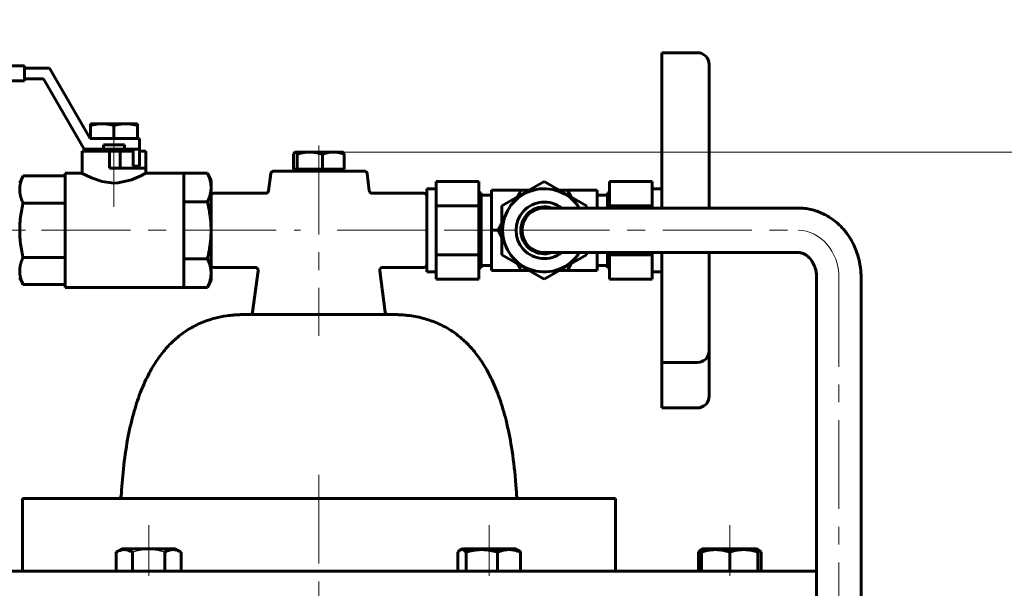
# Model space of a CAD drawing. Header units: millimetres. Extents: x 0 to 656, y 0 to 420.
# Tile 7 of 9: x 450 to 533, y 276 to 324. Entities that reach past the tile are written whole.
import ezdxf

# ---------------------------------------------------------------- set-up
doc = ezdxf.new("R2010")
doc.units = ezdxf.units.MM
for name, pattern in [('K5LT-1', [0]), ('K5LT_AXLED', [12, 7.5, -1.5, 1.5, -1.5]), ('K5LT_BASIC', [0]), ('K5LT_THIN', [0])]:
    doc.linetypes.add(name, pattern=pattern)
doc.layers.add('Системный слой', color=7, linetype='Continuous')
doc.layers.add('Системный слой (1)', color=251, linetype='Continuous', true_color=0x6c6c6c)
doc.styles.add('KDIMTEXTSTYLE', font='GOST_AU.SHX', dxfattribs={"width": 0.96, "oblique": 15, "height": 5})
doc.styles.add('KTEXTSTYLE', font='GOST_AU.SHX', dxfattribs={"width": 0.56, "height": 5})
doc.dimstyles.new('KDIMSTYLE (0.25)', dxfattribs={"dimtxt": 5, "dimasz": 1, "dimexe": 2, "dimexo": 0, "dimgap": 1, "dimtad": 1, "dimlfac": 4, "dimtxsty": 'KDIMTEXTSTYLE', "dimsah": 1, "dimcen": 0, "dimdle": 1, "dimadec": 0, "dimazin": 0, "dimtfac": 0.667, "dimtmove": 0, "dimatfit": 3, "dimfxl": 1, "dimtvp": 1, "dimtolj": 1, "dimtzin": 0, "dimarcsym": 0})

# ---------------------------------------------------------------- blocks, each defined once
blk = doc.blocks.new('U20')
at = {"layer": 'Системный слой (1)', "color": 143, "linetype": 'K5LT_BASIC', "lineweight": 60, "true_color": 0x33acca}
for p, q in [((450.167, 283.402), (475.167, 283.402)), ((475.167, 283.402), (500.167, 283.402))]:
    blk.add_line(p, q, dxfattribs=at)
blk = doc.blocks.new('U22')
at = {"layer": 'Системный слой (1)', "color": 143, "linetype": 'K5LT_BASIC', "lineweight": 60, "true_color": 0x33acca}
for p, q in [((479.225, 310.792), (479.414, 309.352)), ((480.301, 302.602), (480.759, 299.118))]:
    blk.add_line(p, q, dxfattribs=at)
blk = doc.blocks.new('U23')
at = {"layer": 'Системный слой (1)', "color": 143, "linetype": 'K5LT_BASIC', "lineweight": 60, "true_color": 0x33acca}
for p, q in [((480.793, 299.022), (480.759, 299.118)), ((480.861, 298.947), (480.793, 299.022)), ((480.955, 298.906), (480.861, 298.947))]:
    blk.add_line(p, q, dxfattribs=at)
blk = doc.blocks.new('U24')
at = {"layer": 'Системный слой (1)', "color": 143, "linetype": 'K5LT_BASIC', "lineweight": 60, "true_color": 0x33acca}
for p, q in [((458.251, 283.402), (458.371, 283.434)), ((458.371, 283.434), (458.462, 283.519)), ((458.462, 283.519), (458.5, 283.638))]:
    blk.add_line(p, q, dxfattribs=at)
blk = doc.blocks.new('U25')
at = {"layer": 'Системный слой (1)', "color": 143, "linetype": 'K5LT_BASIC', "lineweight": 60, "true_color": 0x33acca}
for p, q in [((469.381, 298.906), (469.474, 298.947)), ((469.474, 298.947), (469.543, 299.022)), ((469.543, 299.022), (469.577, 299.118))]:
    blk.add_line(p, q, dxfattribs=at)
blk = doc.blocks.new('U26')
at = {"layer": 'Системный слой (1)', "color": 143, "linetype": 'K5LT_BASIC', "lineweight": 60, "true_color": 0x33acca}
for p, q in [((431.417, 277.277), (475.167, 277.277)), ((475.167, 277.277), (517.135, 277.277))]:
    blk.add_line(p, q, dxfattribs=at)
blk = doc.blocks.new('U30')
at = {"layer": 'Системный слой (1)', "color": 143, "linetype": 'K5LT_BASIC', "lineweight": 60, "true_color": 0x33acca}
for p, q in [((471.11, 310.792), (470.921, 309.352)), ((470.034, 302.602), (469.577, 299.118))]:
    blk.add_line(p, q, dxfattribs=at)
blk = doc.blocks.new('U31')
at = {"layer": 'Системный слой (1)', "color": 143, "linetype": 'K5LT_BASIC', "lineweight": 60, "true_color": 0x33acca}
for p, q in [((486.995, 278.992), (486.932, 278.937)), ((487.059, 279.035), (486.995, 278.992)), ((487.234, 279.084), (487.059, 279.035)), ((487.408, 279.023), (487.234, 279.084)), ((487.579, 278.872), (487.408, 279.023)), ((486.932, 278.937), (486.869, 278.872))]:
    blk.add_line(p, q, dxfattribs=at)
blk = doc.blocks.new('U32')
at = {"layer": 'Системный слой (1)', "color": 143, "linetype": 'K5LT_BASIC', "lineweight": 60, "true_color": 0x33acca}
for p, q in [((491.893, 308.821), (492.219, 309.385)), ((490.27, 306.01), (490.595, 306.573))]:
    blk.add_line(p, q, dxfattribs=at)
blk = doc.blocks.new('U33')
at = {"layer": 'Системный слой (1)', "color": 143, "linetype": 'K5LT_BASIC', "lineweight": 60, "true_color": 0x33acca}
for p, q in [((490.595, 305.446), (490.27, 306.01)), ((492.219, 302.635), (491.893, 303.198))]:
    blk.add_line(p, q, dxfattribs=at)
blk = doc.blocks.new('U34')
at = {"layer": 'Системный слой (1)', "color": 143, "linetype": 'K5LT_BASIC', "lineweight": 60, "true_color": 0x33acca}
for p, q in [((484.261, 306.01), (484.261, 309.518)), ((484.261, 302.501), (484.261, 306.01))]:
    blk.add_line(p, q, dxfattribs=at)
blk = doc.blocks.new('U35')
at = {"layer": 'Системный слой (1)', "color": 143, "linetype": 'K5LT_BASIC', "lineweight": 60, "true_color": 0x33acca}
for start, end in [(70.88827, 180), (180, 289.11173)]:
    blk.add_arc((494.167, 306.01), 1.984, start, end, dxfattribs=at)
blk = doc.blocks.new('U36')
at = {"layer": 'Системный слой (1)', "color": 143, "linetype": 'K5LT_BASIC', "lineweight": 60, "true_color": 0x33acca}
for p, q in [((503.273, 307.885), (503.273, 308.072)), ((503.273, 303.948), (503.273, 304.135))]:
    blk.add_line(p, q, dxfattribs=at)
blk = doc.blocks.new('U37')
at = {"layer": 'Системный слой (1)', "color": 143, "linetype": 'K5LT_BASIC', "lineweight": 60, "true_color": 0x33acca}
for p, q in [((492.219, 309.385), (492.869, 309.385)), ((495.465, 309.385), (496.116, 309.385))]:
    blk.add_line(p, q, dxfattribs=at)
blk = doc.blocks.new('U38')
at = {"layer": 'Системный слой (1)', "color": 143, "linetype": 'K5LT_BASIC', "lineweight": 60, "true_color": 0x33acca}
for p, q in [((499.498, 307.885), (499.498, 309.18)), ((499.498, 302.839), (499.498, 304.135))]:
    blk.add_line(p, q, dxfattribs=at)
blk = doc.blocks.new('U39')
at = {"layer": 'Системный слой (1)', "color": 143, "linetype": 'K5LT_BASIC', "lineweight": 60, "true_color": 0x33acca}
for p, q in [((492.869, 302.635), (492.219, 302.635)), ((496.116, 302.635), (495.465, 302.635))]:
    blk.add_line(p, q, dxfattribs=at)
blk = doc.blocks.new('U40')
at = {"layer": 'Системный слой (1)', "color": 143, "linetype": 'K5LT_BASIC', "lineweight": 60, "true_color": 0x33acca}
for p, q in [((499.673, 308.072), (499.673, 307.885)), ((499.673, 304.135), (499.673, 303.948))]:
    blk.add_line(p, q, dxfattribs=at)
blk = doc.blocks.new('U41')
at = {"layer": 'Системный слой (1)', "color": 143, "linetype": 'K5LT_BASIC', "lineweight": 60, "true_color": 0x33acca}
for p, q in [((497.739, 308.072), (497.739, 307.885)), ((497.739, 304.135), (497.739, 303.948))]:
    blk.add_line(p, q, dxfattribs=at)
blk = doc.blocks.new('U42')
at = {"layer": 'Системный слой (1)', "color": 143, "linetype": 'K5LT_BASIC', "lineweight": 60, "true_color": 0x33acca}
for p, q in [((455.193, 310.822), (453.78, 310.822)), ((463.769, 310.822), (460.571, 310.822))]:
    blk.add_line(p, q, dxfattribs=at)
blk = doc.blocks.new('U43')
at = {"layer": 'Системный слой (1)', "color": 143, "linetype": 'K5LT_BASIC', "lineweight": 60, "true_color": 0x33acca}
for p, q in [((455.193, 310.822), (455.207, 310.814)), ((455.207, 310.814), (455.456, 310.679)), ((455.456, 310.679), (455.979, 310.43)), ((459.354, 310.263), (460.165, 310.607)), ((460.165, 310.607), (460.528, 310.798)), ((460.528, 310.798), (460.571, 310.822)), ((455.979, 310.43), (456.899, 310.119)), ((456.899, 310.119), (457.882, 310)), ((457.882, 310), (458.248, 310.017)), ((458.248, 310.017), (459.354, 310.263))]:
    blk.add_line(p, q, dxfattribs=at)
blk = doc.blocks.new('U44')
at = {"layer": 'Системный слой (1)', "color": 143, "linetype": 'K5LT_BASIC', "lineweight": 60, "true_color": 0x33acca}
for p, q in [((453.78, 310.822), (453.78, 306.01)), ((453.78, 306.01), (453.78, 301.198))]:
    blk.add_line(p, q, dxfattribs=at)
blk = doc.blocks.new('U46')
at = {"layer": 'Системный слой (1)', "color": 143, "linetype": 'K5LT_BASIC', "lineweight": 60, "true_color": 0x33acca}
for p, q in [((473.077, 312.512), (473.037, 312.431)), ((473.115, 312.568), (473.077, 312.512)), ((473.151, 312.6), (473.115, 312.568)), ((473.162, 312.606), (473.151, 312.6)), ((473.173, 312.609), (473.162, 312.606)), ((473.184, 312.61), (473.173, 312.609))]:
    blk.add_line(p, q, dxfattribs=at)
blk = doc.blocks.new('U49')
at = {"layer": 'Системный слой (1)', "color": 143, "linetype": 'K5LT_BASIC', "lineweight": 60, "true_color": 0x33acca}
for p, q in [((512.216, 279.062), (512.188, 279.072)), ((512.244, 279.05), (512.216, 279.062)), ((512.272, 279.035), (512.244, 279.05)), ((512.336, 278.992), (512.272, 279.035)), ((512.399, 278.937), (512.336, 278.992)), ((512.462, 278.872), (512.399, 278.937))]:
    blk.add_line(p, q, dxfattribs=at)
blk = doc.blocks.new('U50')
at = {"layer": 'Системный слой (1)', "color": 143, "linetype": 'K5LT_BASIC', "lineweight": 60, "true_color": 0x33acca}
for p, q in [((507.438, 278.971), (507.346, 278.94)), ((507.255, 278.907), (507.164, 278.872)), ((507.346, 278.94), (507.255, 278.907))]:
    blk.add_line(p, q, dxfattribs=at)
blk = doc.blocks.new('D1')
at = {"layer": 'Системный слой (1)'}
for points in [[(516.534, 244.943), (520.023, 248.585), (515.711, 245.97), (516.513, 245.77)], [(430.312, 176.635), (434.624, 179.249), (433.822, 179.45), (433.8, 180.276)]]:
    blk.add_hatch(color=7, dxfattribs=at).paths.add_polyline_path(points)
at = {"layer": 'Системный слой (1)', "color": 7, "linetype": 'K5LT_THIN', "lineweight": 18, "true_color": 0xffffff}
for p, q in [((520.023, 248.585), (536.891, 262.114)), ((536.891, 262.114), (555.543, 262.114)), ((430.312, 176.635), (520.023, 248.585)), ((515.711, 245.97), (520.023, 248.585)), ((520.023, 248.585), (516.534, 244.943)), ((516.513, 245.77), (515.711, 245.97)), ((516.534, 244.943), (516.513, 245.77)), ((430.312, 176.635), (433.8, 180.276)), ((433.8, 180.276), (433.822, 179.45)), ((433.822, 179.45), (434.624, 179.249)), ((434.624, 179.249), (430.312, 176.635))]:
    blk.add_line(p, q, dxfattribs=at)
blk.add_wipeout([(538.891, 263.114), (538.891, 270.495), (552.957, 270.495), (552.957, 263.114)]).dxf.layer = 'Системный слой (1)'
at = {"layer": 'Системный слой (1)', "color": 7, "char_height": 5, "attachment_point": 1, "style": 'KTEXTSTYLE'}
for s, insert in [('\\H5.0;\\W1.000;\\Q15;\\Q15;\\W0.960;∅', (538.891, 269.701)), ('\\H5.0;\\W1.000;\\Q15;\\Q15;\\W0.960;460', (542.198, 269.701))]:
    blk.add_mtext(s, dxfattribs=dict(at, insert=insert))
blk = doc.blocks.new('KDIMARROW_01')
at = {"layer": 'Системный слой'}
blk.add_hatch(color=0, dxfattribs=at).paths.add_polyline_path([(-5, -0.658), (0, 0), (-5, 0.658), (-4.5, 0)])
at = {"layer": 'Системный слой', "color": 0, "linetype": 'K5LT_THIN', "lineweight": 18}
for p, q in [((-4.5, 0), (-5, 0.658)), ((-5, 0.658), (0, 0)), ((0, 0), (-5, -0.658)), ((-5, -0.658), (-4.5, 0))]:
    blk.add_line(p, q, dxfattribs=at)
at = {"layer": 'Системный слой (1)', "color": 0, "linetype": 'K5LT_THIN', "lineweight": 18}
blk.add_line((163.728, 212.61), (163.478, 212.61), dxfattribs=at)
blk = doc.blocks.new('D2')
at = {"layer": 'Системный слой (1)'}
for points in [[(516.267, 233.83), (520.367, 236.767), (515.647, 234.991), (516.398, 234.646)], [(429.968, 188.452), (434.688, 190.229), (433.937, 190.573), (434.067, 191.39)]]:
    blk.add_hatch(color=7, dxfattribs=at).paths.add_polyline_path(points)
at = {"layer": 'Системный слой (1)', "color": 7, "linetype": 'K5LT_THIN', "lineweight": 18, "true_color": 0xffffff}
for p, q in [((520.367, 236.767), (536.891, 245.599)), ((536.891, 245.599), (554.353, 245.599)), ((429.968, 188.452), (520.367, 236.767)), ((515.647, 234.991), (520.367, 236.767)), ((520.367, 236.767), (516.267, 233.83)), ((516.398, 234.646), (515.647, 234.991)), ((516.267, 233.83), (516.398, 234.646)), ((429.968, 188.452), (434.067, 191.39)), ((434.067, 191.39), (433.937, 190.573)), ((434.688, 190.229), (429.968, 188.452)), ((433.937, 190.573), (434.688, 190.229))]:
    blk.add_line(p, q, dxfattribs=at)
blk.add_wipeout([(538.891, 246.599), (538.891, 253.981), (551.814, 253.981), (551.814, 246.599)]).dxf.layer = 'Системный слой (1)'
at = {"layer": 'Системный слой (1)', "color": 7, "char_height": 5, "attachment_point": 1, "style": 'KTEXTSTYLE'}
for s, insert in [('\\H5.0;\\W1.000;\\Q15;\\Q15;\\W0.960;∅', (538.891, 253.187)), ('\\H5.0;\\W1.000;\\Q15;\\Q15;\\W0.960;410', (542.198, 253.187))]:
    blk.add_mtext(s, dxfattribs=dict(at, insert=insert))
blk = doc.blocks.new('D5')
at = {"layer": 'Системный слой (1)'}
for points in [[(568.952, 307.61), (568.294, 312.61), (567.636, 307.61), (568.294, 308.11)], [(568.294, 153.86), (568.952, 158.86), (568.294, 158.36), (567.636, 158.86)]]:
    blk.add_hatch(color=7, dxfattribs=at).paths.add_polyline_path(points)
at = {"layer": 'Системный слой (1)', "color": 7, "linetype": 'K5LT_THIN', "lineweight": 18, "true_color": 0xffffff}
for p, q in [((475.387, 312.61), (570.294, 312.61)), ((567.636, 307.61), (568.294, 312.61)), ((568.294, 312.61), (568.952, 307.61)), ((568.294, 153.86), (568.294, 312.61)), ((568.294, 308.11), (567.636, 307.61)), ((568.952, 307.61), (568.294, 308.11)), ((568.294, 153.86), (567.636, 158.86)), ((567.636, 158.86), (568.294, 158.36)), ((568.294, 158.36), (568.952, 158.86)), ((568.952, 158.86), (568.294, 153.86)), ((497.667, 153.86), (570.294, 153.86))]:
    blk.add_line(p, q, dxfattribs=at)
blk.add_wipeout([(567.294, 227.827), (559.912, 227.827), (559.912, 238.21), (567.294, 238.21)]).dxf.layer = 'Системный слой (1)'
at = {"layer": 'Системный слой (1)', "color": 7, "insert": (560.706, 227.827), "char_height": 5, "attachment_point": 1, "rotation": 90, "style": 'KTEXTSTYLE'}
blk.add_mtext('\\H5.0;\\W1.000;\\Q15;\\Q15;\\W0.960;635', dxfattribs=at)

msp = doc.modelspace()

# ---------------------------------------------------------------- linework, layer by layer
at = {"layer": 'Системный слой (1)', "color": 143, "linetype": 'K5LT_BASIC', "lineweight": 60, "true_color": 0x33acca}
for p, q in [((504.0731, 320.9876), (504.0731, 317.4697)), ((504.0731, 320.9876), (507.0731, 320.9876)), ((432.7361, 319.8845), (450.3383, 319.8845)), ((450.3383, 318.6272), (450.3383, 319.8845)), ((450.3383, 319.6764), (452.4616, 319.6764)), ((452.4616, 319.6764), (455.8844, 313.7479)), ((508.0731, 317.0326), (508.0731, 319.9876)), ((432.7361, 318.6272), (450.3383, 318.6272)), ((451.9465, 318.7842), (450.3383, 318.7842)), ((455.3693, 312.8557), (451.9465, 318.7842)), ((504.0731, 317.4697), (504.0731, 316.0689)), ((508.0731, 315.0714), (508.0731, 317.0326)), ((504.0731, 316.0689), (504.0731, 307.8848)), ((455.8977, 314.8538), (455.8977, 314.997)), ((455.8977, 314.997), (456.8899, 314.997)), ((455.8977, 314.8538), (455.8977, 313.7479)), ((456.8899, 314.997), (458.8743, 314.997)), ((457.8821, 314.8538), (457.8821, 313.7479)), ((458.8743, 314.997), (459.8665, 314.997)), ((459.8665, 314.997), (459.8665, 314.8538)), ((459.8665, 314.8538), (459.8665, 313.7479)), ((508.0731, 307.8848), (508.0731, 315.0714)), ((455.8844, 313.7479), (456.0911, 313.7479)), ((456.0911, 313.7479), (457.8821, 313.7479)), ((456.9986, 313.2126), (456.9986, 312.8557)), ((458.7657, 313.2126), (456.9986, 313.2126)), ((457.8821, 313.7479), (459.6732, 313.7479)), ((458.7657, 312.8557), (458.7657, 313.2126)), ((459.6732, 313.7479), (460.0335, 313.7479)), ((460.0335, 313.7479), (460.0335, 312.8557)), ((457.4979, 312.6773), (455.1929, 312.6773)), ((455.1929, 310.8216), (455.1929, 312.6773)), ((456.9986, 312.8557), (455.3693, 312.8557)), ((456.7296, 312.6773), (456.7296, 312.8557)), ((458.7657, 312.8557), (456.9986, 312.8557)), ((459.0346, 312.6773), (457.4979, 312.6773)), ((457.4979, 311.2498), (457.4979, 312.6773)), ((458.3977, 312.6773), (458.3977, 311.2498)), ((460.0335, 312.8557), (458.7657, 312.8557)), ((459.0346, 312.6773), (459.0346, 312.8557)), ((459.0346, 312.6773), (459.4956, 312.6773)), ((459.4956, 312.8557), (459.4956, 311.4283)), ((460.0335, 312.8557), (460.0335, 311.4283)), ((460.0335, 312.6773), (460.5713, 312.6773)), ((460.5713, 312.6773), (460.5713, 311.2498)), ((473.0369, 311.1598), (473.0369, 312.4312)), ((473.1674, 312.6098), (473.151, 312.6004)), ((473.1674, 312.6098), (473.1836, 312.6098)), ((473.1836, 312.6098), (474.3954, 312.6098)), ((473.3302, 311.1598), (473.3302, 312.4312)), ((474.3954, 312.6098), (476.3792, 312.6098)), ((475.4606, 311.1598), (475.4606, 312.4312)), ((476.3792, 312.6098), (477.1674, 312.6098)), ((477.1674, 312.6098), (477.1837, 312.6004)), ((477.2978, 311.1598), (477.2978, 312.4312)), ((459.4956, 311.4283), (460.0335, 311.4283)), ((449.9383, 309.9785), (450.2246, 310.5925)), ((453.78, 310.5925), (450.2246, 310.5925)), ((457.8821, 311.2498), (457.4979, 311.2498)), ((460.5713, 311.2498), (457.8821, 311.2498)), ((460.5713, 310.8216), (460.5713, 311.2498)), ((463.7686, 310.8216), (463.7686, 308.4157)), ((465.773, 310.8216), (463.7686, 310.8216)), ((466.0736, 310.177), (465.773, 310.8216)), ((478.9772, 311.0098), (471.3576, 311.0098)), ((473.1836, 311.1598), (473.0369, 311.1598)), ((473.1674, 311.1598), (473.1674, 311.0098)), ((473.3302, 311.1598), (473.1836, 311.1598)), ((474.3954, 311.1598), (473.3302, 311.1598)), ((475.4606, 311.1598), (474.3954, 311.1598)), ((476.3792, 311.1598), (475.4606, 311.1598)), ((477.2978, 311.1598), (476.3792, 311.1598)), ((477.1674, 311.1598), (477.1674, 311.0098)), ((466.0736, 310.177), (466.0736, 309.6187)), ((485.0611, 310.1342), (485.0611, 308.072)), ((485.0611, 310.1342), (488.6617, 310.1342)), ((488.6617, 308.072), (488.6617, 310.1342)), ((490.5952, 308.072), (494.1671, 310.1342)), ((494.1671, 310.1342), (497.739, 308.072)), ((499.6726, 310.1342), (499.6726, 308.072)), ((503.2731, 310.1342), (499.6726, 310.1342)), ((503.2731, 308.072), (503.2731, 310.1342)), ((466.0736, 309.6187), (466.0736, 306.0098)), ((466.3236, 309.1348), (470.673, 309.1348)), ((470.673, 309.1349), (470.673, 309.1349)), ((479.4142, 309.3522), (479.4142, 309.3522)), ((479.6621, 309.1348), (484.0111, 309.1348)), ((479.6621, 309.1348), (479.6621, 309.1348)), ((485.0611, 309.5182), (484.2611, 309.5182)), ((488.6617, 309.1804), (488.8361, 309.1804)), ((488.8361, 309.1804), (488.8361, 302.8392)), ((488.8361, 308.9689), (489.7111, 308.9689)), ((489.7111, 309.3848), (490.2075, 309.3848)), ((489.7111, 309.3848), (489.7111, 306.0098)), ((490.2075, 309.3848), (492.2186, 309.3848)), ((498.1267, 309.3848), (496.1157, 309.3848)), ((496.1157, 309.3848), (496.4409, 308.8215)), ((498.6231, 309.3848), (498.1267, 309.3848)), ((498.6231, 307.8848), (498.6231, 309.3848)), ((499.4981, 308.9689), (498.6231, 308.9689)), ((499.6726, 309.1804), (499.4981, 309.1804)), ((503.2731, 309.5182), (504.0731, 309.5182)), ((453.78, 308.3012), (450.2246, 308.3012)), ((465.773, 308.4157), (463.7686, 308.4157)), ((463.7686, 308.4157), (463.7686, 306.0098)), ((485.0611, 308.072), (485.0611, 303.9476)), ((485.0611, 308.072), (488.6617, 308.072)), ((488.6617, 303.9476), (488.6617, 308.072)), ((490.5952, 303.9476), (490.5952, 308.072)), ((503.2731, 308.072), (499.6726, 308.072)), ((494.1671, 307.8848), (497.212, 307.8848)), ((497.212, 307.8848), (515.5761, 307.8848)), ((463.7686, 306.0098), (463.7686, 303.6039)), ((466.0736, 306.0098), (466.0736, 302.4009)), ((489.7111, 306.0098), (490.2075, 306.0098)), ((489.7111, 306.0098), (489.7111, 302.6348)), ((490.2075, 306.0098), (490.27, 306.0098)), ((485.0611, 303.9476), (485.0611, 301.8853)), ((485.0611, 303.9476), (488.6617, 303.9476)), ((488.6617, 301.8853), (488.6617, 303.9476)), ((494.1671, 301.8853), (490.5952, 303.9476)), ((494.1671, 304.1348), (497.212, 304.1348)), ((497.739, 303.9476), (494.1671, 301.8853)), ((497.212, 304.1348), (515.5761, 304.1348)), ((498.6231, 302.6348), (498.6231, 304.1348)), ((499.6726, 303.9476), (499.6726, 301.8853)), ((503.2731, 303.9476), (499.6726, 303.9476)), ((503.2731, 301.8853), (503.2731, 303.9476)), ((504.0731, 304.1348), (504.0731, 303.839)), ((508.0731, 303.4018), (508.0731, 304.1348)), ((453.78, 303.7184), (450.2246, 303.7184)), ((465.773, 303.6039), (463.7686, 303.6039)), ((463.7686, 303.6039), (463.7686, 301.1979)), ((488.8361, 303.0507), (489.7111, 303.0507)), ((496.4409, 303.1981), (496.1157, 302.6348)), ((499.4981, 303.0507), (498.6231, 303.0507)), ((504.0731, 303.839), (504.0731, 294.8569)), ((508.0731, 295.8569), (508.0731, 303.4018)), ((466.0736, 302.4009), (466.0736, 301.8426)), ((466.3236, 302.8848), (469.7859, 302.8848)), ((469.7859, 302.8849), (469.7859, 302.8849)), ((470.0338, 302.6023), (470.0338, 302.6023)), ((480.3013, 302.6024), (480.3013, 302.6025)), ((480.5491, 302.8848), (484.0111, 302.8848)), ((485.0611, 302.5014), (484.2611, 302.5014)), ((488.6617, 302.8392), (488.8361, 302.8392)), ((489.7111, 302.6348), (490.2075, 302.6348)), ((490.2075, 302.6348), (492.2186, 302.6348)), ((498.1267, 302.6348), (496.1157, 302.6348)), ((498.6231, 302.6348), (498.1267, 302.6348)), ((499.6726, 302.8392), (499.4981, 302.8392)), ((503.2731, 302.5014), (504.0731, 302.5014)), ((449.9383, 302.041), (450.2246, 301.4271)), ((453.78, 301.4271), (450.2246, 301.4271)), ((466.0736, 301.8426), (465.773, 301.1979)), ((485.0611, 301.8853), (488.6617, 301.8853)), ((503.2731, 301.8853), (499.6726, 301.8853)), ((517.1351, 302.0098), (517.1351, 251.9158)), ((520.8851, 302.0098), (520.8851, 247.483)), ((463.7686, 301.1979), (453.78, 301.1979)), ((465.773, 301.1979), (463.7686, 301.1979)), ((468.9553, 298.906), (481.3794, 298.906)), ((481.3749, 298.906), (481.3714, 298.906)), ((481.3772, 298.906), (481.3749, 298.906)), ((481.3794, 298.906), (481.3772, 298.906)), ((481.3794, 298.906), (481.3817, 298.906)), ((481.3817, 298.906), (481.3839, 298.906)), ((508.0731, 294.3402), (508.0731, 295.8569)), ((504.0731, 294.8569), (507.0731, 294.8569)), ((504.0731, 294.8569), (504.0731, 293.7799)), ((508.0731, 292.032), (508.0731, 294.3402)), ((504.0731, 293.7799), (504.0731, 291.032)), ((504.0731, 291.032), (507.0731, 291.032)), ((450.1674, 277.2773), (450.1674, 283.4023)), ((500.1674, 277.2773), (500.1674, 283.4023)), ((458.0743, 278.8716), (458.5605, 279.1523)), ((463.073, 279.1523), (458.5605, 279.1523)), ((463.5591, 278.8716), (463.073, 279.1523)), ((487.0592, 279.0354), (487.2617, 279.1523)), ((491.7742, 279.1523), (487.2617, 279.1523)), ((491.9768, 279.0354), (491.7742, 279.1523)), ((507.3541, 279.0354), (507.5566, 279.1523)), ((507.4378, 279.0837), (507.5566, 279.1523)), ((507.4378, 278.8716), (507.4378, 279.0837)), ((512.0691, 279.1523), (507.5566, 279.1523)), ((512.1878, 279.0837), (512.0691, 279.1523)), ((512.2716, 279.0354), (512.0691, 279.1523)), ((512.1878, 279.0837), (512.1878, 278.8716)), ((458.0743, 277.2773), (458.0743, 278.8716)), ((459.4455, 277.2773), (459.4455, 278.8716)), ((462.1879, 277.2773), (462.1879, 278.8716)), ((463.5591, 277.2773), (463.5591, 278.8716)), ((486.869, 277.2773), (486.869, 278.8716)), ((487.5788, 277.2773), (487.5788, 278.8716)), ((490.2278, 277.2773), (490.2278, 278.8716)), ((492.167, 277.2773), (492.167, 278.8716)), ((507.1639, 277.2773), (507.1639, 278.8716)), ((507.4378, 277.2773), (507.4378, 278.8716)), ((509.8128, 277.2773), (509.8128, 278.8716)), ((512.1878, 277.2773), (512.1878, 278.8716)), ((512.4618, 277.2773), (512.4618, 278.8716))]:
    msp.add_line(p, q, dxfattribs=at)
for centre, radius, start, end in [((507.0731, 319.9876), 1, 0, 90), ((471.3576, 310.7598), 0.25, 90, 172.51605), ((478.9772, 310.7598), 0.25, 7.48395, 90), ((466.3236, 308.8848), 0.25, 90, 180), ((484.0111, 308.8848), 0.25, 0, 90), ((494.1671, 306.0098), 3.5084, 32.305634, 327.694366), ((494.1671, 306.0098), 2.3813, 51.943343, 308.056657), ((494.1671, 306.0098), 1.875, 90, 270), ((466.3236, 303.1348), 0.25, 180, 270), ((484.0111, 303.1348), 0.25, 270, 0), ((507.0731, 295.8569), 1, 270, 0), ((507.0731, 292.032), 1, 270, 0)]:
    msp.add_arc(centre, radius, start, end, dxfattribs=at)
for points, weights in [([(456.8899, 314.997), (456.4295, 314.997), (455.8977, 314.8538)], [1, 1.04091833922, 1.00571839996]), ([(457.8821, 314.8538), (457.3504, 314.997), (456.8899, 314.997)], [1.00571839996, 1.04091833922, 1]), ([(458.8743, 314.997), (458.4138, 314.997), (457.8821, 314.8538)], [1, 1.04091833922, 1.00571839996]), ([(459.8665, 314.8538), (459.3348, 314.997), (458.8743, 314.997)], [1.00571839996, 1.04091833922, 1]), ([(473.3302, 312.4312), (473.2516, 312.6098), (473.1836, 312.6098)], [1, 1.0379548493, 1]), ([(474.3954, 312.6098), (473.901, 312.6098), (473.3302, 312.4312)], [1, 1.0379548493, 1]), ([(475.4606, 312.4312), (474.8898, 312.6098), (474.3954, 312.6098)], [1, 1.0379548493, 1]), ([(476.3792, 312.6098), (475.9529, 312.6098), (475.4606, 312.4312)], [1, 1.0379548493, 1]), ([(477.2978, 312.4312), (476.8055, 312.6098), (476.3792, 312.6098)], [1, 1.0379548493, 1]), ([(477.1837, 312.6004), (477.2369, 312.5697), (477.2978, 312.4312)], [1.01349428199, 1.02917820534, 1]), ([(450.2246, 310.5925), (449.9383, 309.9785), (449.9383, 309.4468)], [1.05779032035, 1.06752549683, 1]), ([(466.0736, 309.6187), (466.0736, 310.177), (465.773, 310.8216)], [1, 1.0659682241, 1.05470642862]), ([(449.9383, 309.4468), (449.9383, 308.9151), (450.2246, 308.3012)], [1, 1.06752549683, 1.05779032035]), ([(465.773, 308.4157), (466.0736, 309.0604), (466.0736, 309.6187)], [1.05470642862, 1.0659682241, 1]), ([(450.2246, 308.3012), (449.9383, 307.0732), (449.9383, 306.0098)], [1.05779032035, 1.06752549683, 1]), ([(466.0736, 306.0098), (466.0736, 307.1264), (465.773, 308.4157)], [1, 1.0659682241, 1.05470642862]), ([(449.9383, 306.0098), (449.9383, 304.9464), (450.2246, 303.7184)], [1, 1.06752549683, 1.05779032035]), ([(465.773, 303.6039), (466.0736, 304.8932), (466.0736, 306.0098)], [1.05470642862, 1.0659682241, 1]), ([(450.2246, 303.7184), (449.9383, 303.1045), (449.9383, 302.5728)], [1.05779032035, 1.06752549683, 1]), ([(466.0736, 302.4009), (466.0736, 302.9592), (465.773, 303.6039)], [1, 1.0659682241, 1.05470642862]), ([(449.9383, 302.5728), (449.9383, 302.041), (450.2246, 301.4271)], [1, 1.06752549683, 1.05779032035]), ([(465.773, 301.1979), (466.0736, 301.8426), (466.0736, 302.4009)], [1.05470642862, 1.0659682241, 1])]:
    msp.add_rational_spline(points, weights, degree=2, dxfattribs=at)
for points, knots in [([(470.9209, 309.3523), (470.9208, 309.3522), (470.9208, 309.3521), (470.9208, 309.3519), (470.9208, 309.3517), (470.9207, 309.3513), (470.9207, 309.351), (470.9206, 309.3502), (470.9205, 309.3497), (470.9203, 309.3481), (470.9201, 309.3471), (470.9196, 309.344), (470.9193, 309.342), (470.9182, 309.3361), (470.9174, 309.3322), (470.9147, 309.3208), (470.9126, 309.3134), (470.9068, 309.2957), (470.9027, 309.2856), (470.8932, 309.2661), (470.8879, 309.2567), (470.8761, 309.2387), (470.8696, 309.2301), (470.8555, 309.2137), (470.8479, 309.2059), (470.8323, 309.192), (470.8245, 309.1858), (470.8078, 309.1741), (470.7989, 309.1687), (470.7799, 309.1587), (470.7698, 309.1542), (470.749, 309.1465), (470.7383, 309.1434), (470.7167, 309.1385), (470.7057, 309.1368), (470.6875, 309.1352), (470.6803, 309.1349), (470.673, 309.1349)], [0, 0, 0, 0, 0.0161289, 0.0161289, 0.0403223, 0.0403223, 0.0846769, 0.0846769, 0.1693537, 0.1693537, 0.3346752, 0.3346752, 0.6572537, 0.6572537, 1.2862819, 1.2862819, 2.5120808, 2.5120808, 4.2320026, 4.2320026, 5.9413477, 5.9413477, 7.6405709, 7.6405709, 9.3645202, 9.3645202, 10.9388905, 10.9388905, 12.5900488, 12.5900488, 14.3366671, 14.3366671, 16.0999469, 16.0999469, 17.8482549, 17.8482549, 18.9989923, 18.9989923, 18.9989923, 18.9989923]), ([(479.4142, 309.3522), (479.4142, 309.3521), (479.4142, 309.352), (479.4143, 309.3517), (479.4143, 309.3516), (479.4144, 309.3512), (479.4144, 309.3509), (479.4145, 309.3501), (479.4146, 309.3496), (479.4148, 309.348), (479.415, 309.347), (479.4154, 309.344), (479.4158, 309.342), (479.4168, 309.3361), (479.4176, 309.3322), (479.4203, 309.3209), (479.4224, 309.3135), (479.4282, 309.2959), (479.4323, 309.2858), (479.4417, 309.2663), (479.447, 309.2569), (479.4588, 309.2389), (479.4653, 309.2303), (479.4794, 309.2138), (479.487, 309.206), (479.5026, 309.192), (479.5104, 309.1858), (479.5272, 309.174), (479.5361, 309.1686), (479.5551, 309.1586), (479.5652, 309.1541), (479.586, 309.1464), (479.5968, 309.1433), (479.6184, 309.1384), (479.6294, 309.1367), (479.6476, 309.1351), (479.6548, 309.1348), (479.6621, 309.1348)], [0, 0, 0, 0, 0.0160277, 0.0160277, 0.0400691, 0.0400691, 0.0841452, 0.0841452, 0.1682904, 0.1682904, 0.3325738, 0.3325738, 0.6531269, 0.6531269, 1.2782054, 1.2782054, 2.4963074, 2.4963074, 4.2164295, 4.2164295, 5.9262226, 5.9262226, 7.6253365, 7.6253365, 9.3488559, 9.3488559, 10.9392847, 10.9392847, 12.5897583, 12.5897583, 14.3366883, 14.3366883, 16.1015897, 16.1015897, 17.8523225, 17.8523225, 18.9989987, 18.9989987, 18.9989987, 18.9989987]), ([(515.5761, 307.8848), (515.7558, 307.8848), (515.9354, 307.8747), (516.2931, 307.8346), (516.4712, 307.8045), (516.8238, 307.7245), (516.9984, 307.6746), (517.3429, 307.5552), (517.5128, 307.4855), (517.8461, 307.3271), (518.0093, 307.2382), (518.3279, 307.0416), (518.4832, 306.9338), (518.784, 306.7), (518.9295, 306.5738), (519.1122, 306.3974), (519.1556, 306.3542), (519.2834, 306.2224), (519.3659, 306.1315), (519.5213, 305.9486), (519.5945, 305.8569), (519.7862, 305.6009), (519.8994, 305.4319), (520.1101, 305.0793), (520.2074, 304.8955), (520.3846, 304.5146), (520.4642, 304.3174), (520.6047, 303.911), (520.6651, 303.7017), (520.7654, 303.2733), (520.8049, 303.0538), (520.8677, 302.56), (520.8851, 302.2849), (520.8851, 302.0098)], [0, 0, 0, 0, 1.3899296, 1.3899296, 2.782921, 2.782921, 4.1810799, 4.1810799, 5.5905109, 5.5905109, 7.0117586, 7.0117586, 8.4503575, 8.4503575, 9.9085492, 9.9085492, 10.3704242, 10.3704242, 11.2942761, 11.2942761, 12.1734499, 12.1734499, 13.6868503, 13.6868503, 15.2237163, 15.2237163, 16.7861921, 16.7861921, 18.3770731, 18.3770731, 19.9994911, 19.9994911, 22, 22, 22, 22]), ([(515.5761, 304.1348), (515.5765, 304.1348), (515.5769, 304.1348), (515.578, 304.1348), (515.5787, 304.1348), (515.5806, 304.1348), (515.5819, 304.1348), (515.5857, 304.1348), (515.5881, 304.1347), (515.5954, 304.1346), (515.6002, 304.1345), (515.6146, 304.1341), (515.6242, 304.1338), (515.6525, 304.1322), (515.6713, 304.1307), (515.7268, 304.1248), (515.7638, 304.119), (515.8418, 304.1025), (515.8829, 304.0915), (515.9662, 304.064), (516.0084, 304.0475), (516.0939, 304.0085), (516.1372, 303.9859), (516.2245, 303.9338), (516.2686, 303.9042), (516.3573, 303.8374), (516.4018, 303.8001), (516.4903, 303.7173), (516.5343, 303.6717), (516.6207, 303.5717), (516.6631, 303.5173), (516.7452, 303.3996), (516.7848, 303.3361), (516.8597, 303.2007), (516.895, 303.1285), (516.9599, 302.9761), (516.9895, 302.8957), (517.0415, 302.7278), (517.0638, 302.6402), (517.1001, 302.4591), (517.1139, 302.3655), (517.131, 302.1844), (517.1351, 302.0971), (517.1351, 302.0098)], [0, 0, 0, 0, 0.0109373, 0.0109373, 0.0300777, 0.0300777, 0.065624, 0.065624, 0.1339824, 0.1339824, 0.2679649, 0.2679649, 0.5331954, 0.5331954, 1.0527166, 1.0527166, 2.0698794, 2.0698794, 3.1856451, 3.1856451, 4.3103443, 4.3103443, 5.4477778, 5.4477778, 6.6003113, 6.6003113, 7.7736045, 7.7736045, 8.9685548, 8.9685548, 10.1889347, 10.1889347, 11.4374583, 11.4374583, 12.7151114, 12.7151114, 14.0239872, 14.0239872, 15.3650863, 15.3650863, 16.739468, 16.739468, 18, 18, 18, 18]), ([(470.0338, 302.6023), (470.0338, 302.6024), (470.0338, 302.6026), (470.0339, 302.6029), (470.0339, 302.603), (470.034, 302.6035), (470.034, 302.6039), (470.0341, 302.6048), (470.0342, 302.6055), (470.0344, 302.6073), (470.0345, 302.6085), (470.0349, 302.6122), (470.0351, 302.6145), (470.0356, 302.6216), (470.0358, 302.6263), (470.036, 302.6401), (470.0356, 302.6493), (470.0337, 302.6693), (470.032, 302.6801), (470.0271, 302.7014), (470.024, 302.7119), (470.0164, 302.7322), (470.012, 302.742), (470.0019, 302.7611), (469.9961, 302.7705), (469.9834, 302.7884), (469.9765, 302.7969), (469.9617, 302.8129), (469.9538, 302.8203), (469.9375, 302.8338), (469.929, 302.84), (469.9108, 302.8515), (469.901, 302.8569), (469.8806, 302.8663), (469.87, 302.8704), (469.8485, 302.877), (469.8376, 302.8796), (469.8157, 302.8833), (469.8048, 302.8844), (469.7912, 302.8848), (469.7886, 302.8849), (469.7859, 302.8849)], [0, 0, 0, 0, 0.0161331, 0.0161331, 0.0403328, 0.0403328, 0.084699, 0.084699, 0.1693979, 0.1693979, 0.3347626, 0.3347626, 0.6574253, 0.6574253, 1.2866178, 1.2866178, 2.5127368, 2.5127368, 3.9803226, 3.9803226, 5.4430177, 5.4430177, 6.879791, 6.879791, 8.3471646, 8.3471646, 9.8186756, 9.8186756, 11.2661014, 11.2661014, 12.6617731, 12.6617731, 14.1577962, 14.1577962, 15.6725711, 15.6725711, 17.1774288, 17.1774288, 18.6476486, 18.6476486, 18.9989917, 18.9989917, 18.9989917, 18.9989917]), ([(480.3013, 302.6024), (480.3013, 302.6026), (480.3012, 302.6027), (480.3012, 302.603), (480.3012, 302.6032), (480.3011, 302.6037), (480.3011, 302.604), (480.301, 302.6049), (480.3009, 302.6056), (480.3007, 302.6074), (480.3005, 302.6086), (480.3002, 302.6122), (480.3, 302.6146), (480.2995, 302.6216), (480.2993, 302.6263), (480.2991, 302.64), (480.2995, 302.649), (480.3014, 302.669), (480.3031, 302.6798), (480.308, 302.7011), (480.3112, 302.7116), (480.3187, 302.7319), (480.3231, 302.7417), (480.3333, 302.7608), (480.339, 302.7702), (480.3517, 302.7882), (480.3587, 302.7967), (480.3735, 302.8128), (480.3814, 302.8202), (480.3978, 302.8338), (480.4063, 302.8399), (480.4246, 302.8515), (480.4344, 302.8569), (480.4549, 302.8664), (480.4655, 302.8704), (480.487, 302.8771), (480.498, 302.8798), (480.5223, 302.8838), (480.5357, 302.885), (480.5492, 302.885)], [0, 0, 0, 0, 0.016017, 0.016017, 0.0400426, 0.0400426, 0.0840895, 0.0840895, 0.168179, 0.168179, 0.3323536, 0.3323536, 0.6526945, 0.6526945, 1.2773593, 1.2773593, 2.4946552, 2.4946552, 3.9617642, 3.9617642, 5.4259071, 5.4259071, 6.8652506, 6.8652506, 8.3367369, 8.3367369, 9.8134787, 9.8134787, 11.2665531, 11.2665531, 12.6679446, 12.6679446, 14.1695882, 14.1695882, 15.6892927, 15.6892927, 17.1977937, 17.1977937, 18.9989994, 18.9989994, 18.9989994, 18.9989994]), ([(468.9553, 298.906), (468.9537, 298.906), (468.9522, 298.906), (468.949, 298.906), (468.9475, 298.906), (468.9443, 298.906), (468.9426, 298.906), (468.9377, 298.906), (468.9345, 298.9059), (468.9247, 298.9059), (468.9182, 298.9059), (468.8986, 298.9058), (468.8855, 298.9058), (468.8463, 298.9055), (468.8202, 298.9052), (468.7644, 298.9045), (468.7347, 298.904), (468.6571, 298.9023), (468.6092, 298.901), (468.4781, 298.8966), (468.3948, 298.8929), (468.193, 298.8816), (468.0745, 298.8731), (467.7671, 298.8457), (467.5785, 298.8237), (467.0616, 298.7482), (466.7366, 298.6837), (466.0126, 298.4968), (465.6156, 298.3634), (464.8731, 298.0482), (464.5213, 297.8674), (463.8527, 297.4569), (463.5404, 297.2317), (462.9363, 296.728), (462.6463, 296.4479), (462.0923, 295.8378), (461.8279, 295.5025), (461.3164, 294.7667), (461.0748, 294.3653), (460.607, 293.4845), (460.3864, 293.0003), (459.9632, 291.9384), (459.769, 291.3598), (459.399, 290.0773), (459.2351, 289.3791), (458.9368, 287.8516), (458.8126, 287.0217), (458.6236, 285.3954), (458.5575, 284.6157), (458.5058, 283.742), (458.5028, 283.6907), (458.4999, 283.6383)], [0, 0, 0, 0, 0.0045455, 0.0045455, 0.0090909, 0.0090909, 0.0138262, 0.0138262, 0.0232968, 0.0232968, 0.0422381, 0.0422381, 0.0801205, 0.0801205, 0.1558855, 0.1558855, 0.2421012, 0.2421012, 0.3810517, 0.3810517, 0.6228416, 0.6228416, 0.9674708, 0.9674708, 1.5180012, 1.5180012, 2.4808021, 2.4808021, 3.6824934, 3.6824934, 4.8258095, 4.8258095, 5.9471071, 5.9471071, 7.1038849, 7.1038849, 8.3403185, 8.3403185, 9.6963949, 9.6963949, 11.2335135, 11.2335135, 13.0089368, 13.0089368, 15.0944914, 15.0944914, 17.5219989, 17.5219989, 19.8497353, 19.8497353, 20, 20, 20, 20]), ([(481.3839, 298.906), (481.3899, 298.906), (481.3959, 298.906), (481.411, 298.9059), (481.42, 298.9059), (481.4455, 298.9058), (481.462, 298.9057), (481.5101, 298.9053), (481.5416, 298.9049), (481.6137, 298.9037), (481.6542, 298.9029), (481.7518, 298.9003), (481.8089, 298.8983), (481.9614, 298.8919), (482.0567, 298.8868), (482.3134, 298.8694), (482.4746, 298.8548), (482.8622, 298.8105), (483.0886, 298.7769), (483.6824, 298.6663), (484.0475, 298.5754), (484.7914, 298.3358), (485.1639, 298.1854), (485.8736, 297.8337), (486.2131, 297.6328), (486.8536, 297.1869), (487.1566, 296.941), (487.7419, 296.3948), (488.0185, 296.0967), (488.5543, 295.4412), (488.8109, 295.0795), (489.3053, 294.2898), (489.5382, 293.8588), (489.9893, 292.9108), (490.2004, 292.3903), (490.6034, 291.2488), (490.7883, 290.6194), (491.1336, 289.2374), (491.2846, 288.479), (491.5558, 286.8008), (491.664, 285.8775), (491.779, 284.5269), (491.8098, 284.0855), (491.8349, 283.6383)], [0, 0, 0, 0, 0.0174256, 0.0174256, 0.0435639, 0.0435639, 0.0914842, 0.0914842, 0.1829684, 0.1829684, 0.3006229, 0.3006229, 0.46634, 0.46634, 0.7433274, 0.7433274, 1.2127987, 1.2127987, 1.8747541, 1.8747541, 2.9642712, 2.9642712, 4.1318319, 4.1318319, 5.2612805, 5.2612805, 6.3952365, 6.3952365, 7.5734235, 7.5734235, 8.8515481, 8.8515481, 10.2723655, 10.2723655, 11.8945171, 11.8945171, 13.7876373, 13.7876373, 16.0285518, 16.0285518, 18.7124057, 18.7124057, 19.9956055, 19.9956055, 19.9956055, 19.9956055]), ([(492.0845, 283.4023), (492.0123, 283.4023), (491.8873, 283.4605), (491.8379, 283.5843), (491.8349, 283.6383)], [0, 0, 0, 0, 0.5714286, 1, 1, 1, 1]), ([(459.4455, 278.8716), (459.3851, 278.9065), (459.2859, 278.9581), (459.1526, 279.0123), (459.049, 279.0451), (458.9555, 279.0665), (458.8597, 279.0804), (458.7635, 279.0854), (458.6711, 279.0811), (458.5778, 279.069), (458.4808, 279.0481), (458.3408, 279.0043), (458.2054, 278.9443), (458.1065, 278.8902), (458.0743, 278.8716)], [0, 0, 0, 0, 2.0319395, 3.3116335, 4.3966445, 5.4235888, 6.3505892, 7.4998304, 8.5331874, 9.3357753, 10.5241844, 11.6848467, 13.9150035, 15, 15, 15, 15]), ([(463.5591, 278.8716), (463.4988, 278.9065), (463.3996, 278.9581), (463.2662, 279.0123), (463.1626, 279.0451), (463.0692, 279.0665), (462.9734, 279.0804), (462.8771, 279.0854), (462.7848, 279.0811), (462.6914, 279.069), (462.5945, 279.0481), (462.4544, 279.0043), (462.319, 278.9443), (462.2201, 278.8902), (462.1879, 278.8716)], [0, 0, 0, 0, 2.0319395, 3.3116335, 4.3966445, 5.4235888, 6.3505892, 7.4998304, 8.5331874, 9.3357753, 10.5241844, 11.6848467, 13.9150035, 15, 15, 15, 15]), ([(490.2278, 278.8716), (490.1374, 278.8986), (490.0039, 278.9355), (489.7799, 278.9885), (489.5805, 279.0274), (489.3961, 279.0533), (489.2471, 279.0691), (489.0961, 279.0804), (488.9102, 279.0854), (488.7557, 279.0817), (488.5987, 279.0726), (488.434, 279.0571), (488.2044, 279.0237), (487.9184, 278.9664), (487.7042, 278.9091), (487.5788, 278.8716)], [0, 0, 0, 0, 1.6798163, 2.4642543, 4.1006214, 5.2997801, 5.7851614, 6.7739619, 7.9998191, 9.1020666, 9.5304507, 10.8065916, 12.0551669, 13.6676441, 16, 16, 16, 16]), ([(492.167, 278.8716), (492.0816, 278.9065), (491.9567, 278.9524), (491.7921, 279.0012), (491.6655, 279.0327), (491.535, 279.0578), (491.4056, 279.0744), (491.2861, 279.0829), (491.1734, 279.0846), (491.063, 279.0803), (490.9398, 279.069), (490.8003, 279.0478), (490.6023, 279.0036), (490.4109, 278.9434), (490.2733, 278.8902), (490.2278, 278.8716)], [0, 0, 0, 0, 2.1674021, 3.1432642, 4.1006214, 5.2997801, 6.3542075, 7.2675193, 8.2148581, 9.1020666, 9.9581603, 11.2257967, 12.5211169, 14.8426704, 16, 16, 16, 16]), ([(491.9768, 279.0354), (491.9973, 279.0235), (492.0316, 279.0002), (492.0952, 278.9473), (492.138, 278.9039), (492.167, 278.8716)], [0, 0, 0, 0, 1.9125033, 3.2203026, 6, 6, 6, 6]), ([(507.1639, 278.8716), (507.1838, 278.8939), (507.218, 278.9296), (507.2813, 278.9871), (507.3248, 279.0185), (507.3541, 279.0354)], [0, 0, 0, 0, 1.9182818, 3.2676611, 6, 6, 6, 6]), ([(509.8128, 278.8716), (509.7318, 278.8986), (509.5968, 278.9402), (509.3957, 278.9921), (509.2168, 279.0299), (509.0672, 279.0533), (508.9336, 279.0691), (508.7982, 279.0804), (508.6316, 279.0854), (508.4931, 279.0817), (508.3523, 279.0726), (508.2045, 279.0571), (507.9987, 279.0237), (507.7423, 278.9664), (507.5502, 278.9091), (507.4378, 278.8716)], [0, 0, 0, 0, 1.6798163, 2.7806875, 4.1006214, 5.2997801, 5.7851614, 6.7739619, 7.9998191, 9.1020666, 9.5304507, 10.8065916, 12.0551669, 13.6676441, 16, 16, 16, 16]), ([(512.1878, 278.8716), (512.1068, 278.8986), (511.9718, 278.9402), (511.7707, 278.9921), (511.5918, 279.0299), (511.4422, 279.0533), (511.3086, 279.0691), (511.1732, 279.0804), (511.0066, 279.0854), (510.8681, 279.0817), (510.7273, 279.0726), (510.5795, 279.0571), (510.3737, 279.0237), (510.1173, 278.9664), (509.9252, 278.9091), (509.8128, 278.8716)], [0, 0, 0, 0, 1.6798163, 2.7806875, 4.1006214, 5.2997801, 5.7851614, 6.7739619, 7.9998191, 9.1020666, 9.5304507, 10.8065916, 12.0551669, 13.6676441, 16, 16, 16, 16])]:
    msp.add_open_spline(points, degree=3, knots=knots, dxfattribs=at)
at = {"layer": 'Системный слой (1)', "color": 7, "linetype": 'K5LT-1'}
msp.add_open_spline([(462.1879, 278.8716), (462.1241, 278.89), (461.9608, 278.9347), (461.6641, 279.0032), (461.3655, 279.0511), (461.1351, 279.0723), (461.0068, 279.0797), (460.9237, 279.0826), (460.854, 279.0837), (460.779, 279.0839), (460.6849, 279.0821), (460.572, 279.077), (460.4099, 279.0652), (460.175, 279.0378), (459.9075, 278.9891), (459.6567, 278.9302), (459.5157, 278.8919), (459.4455, 278.8716)], degree=3, knots=[0, 0, 0, 0, 3.1522963, 8.0240269, 14.4303577, 17.4742998, 18.9962709, 20.5182419, 21.4098548, 22.3014677, 24.0846935, 25.8679193, 27.6511451, 31.7925039, 37.0725247, 40.5362624, 44, 44, 44, 44], dxfattribs=at)

# ---------------------------------------------------------------- block references
at = {"layer": 'Системный слой (1)'}
for name in ['U46', 'U42', 'U44', 'U43', 'U30', 'U22', 'U34', 'U32', 'U37', 'U38', 'U35', 'U41', 'U40', 'U36', 'U33', 'U39', 'U25', 'U23', 'U20', 'U24', 'U31', 'U50', 'U49', 'U26']:
    msp.add_blockref(name, (0, 0), dxfattribs=at)

# ---------------------------------------------------------------- next in the draw order: dimensions: what is measured, and where the dimension line sits
at = {"layer": 'Системный слой (1)', "color": 7}
dim = msp.add_diameter_dim_2p(p1=(295.7447, 68.7087), p2=(654.59, 356.5109), dimstyle='KDIMSTYLE (0.25)', override={"dimtih": 1, "dimtoh": 1, "dimpost": '\\H5.0;\\W0.960;\\Q15;<>', "dimblk1": 'KDIMARROW_01', "dimblk2": 'KDIMARROW_01', "dimclrt": 7, "dimtol": 1, "dimtp": 0, "dimtm": 0, "dimtdec": 5, "dimtmove": 1, "dimatfit": 2, "dimtolj": 1}, dxfattribs=at)
dim.commit()
dim.dimension.update_dxf_attribs({"geometry": 'D1', "text_midpoint": (538.8909, 262.1135), "dimtype": 163})

# ---------------------------------------------------------------- next in the draw order: dimensions: what is measured, and where the dimension line sits
dim = msp.add_diameter_dim_2p(p1=(294.3702, 115.9796), p2=(655.9645, 309.24), dimstyle='KDIMSTYLE (0.25)', override={"dimtih": 1, "dimtoh": 1, "dimpost": '\\H5.0;\\W0.960;\\Q15;<>', "dimblk1": 'KDIMARROW_01', "dimblk2": 'KDIMARROW_01', "dimclrt": 7, "dimtol": 1, "dimtp": 0, "dimtm": 0, "dimtdec": 5, "dimtmove": 1, "dimatfit": 2, "dimtolj": 1}, dxfattribs=at)
dim.commit()
dim.dimension.update_dxf_attribs({"geometry": 'D2', "text_midpoint": (538.8909, 245.599), "dimtype": 163})

# ---------------------------------------------------------------- next in the draw order: linework, layer by layer
at = {"layer": 'Системный слой (1)', "color": 30, "linetype": 'K5LT_AXLED', "lineweight": 18, "true_color": 0xff8000}
for p, q in [((457.8821, 308), (457.8821, 314.8557)), ((475.1674, 313.1598), (475.1674, 297.1179)), ((442.9383, 306.0098), (451.9383, 306.0098)), ((451.78, 306.0098), (465.7686, 306.0098)), ((464.0736, 306.0098), (473.62, 306.0098)), ((476.7144, 306.0098), (487.0611, 306.0098)), ((486.6617, 306.0098), (491.7111, 306.0098)), ((492.1671, 306.0098), (515.5761, 306.0098)), ((519.0101, 302.0098), (519.0101, 221.4048)), ((475.1674, 285.4023), (475.1674, 255.4181)), ((460.8167, 281.1523), (460.8167, 276.8716)), ((489.518, 281.1523), (489.518, 276.8716)), ((509.8128, 281.1523), (509.8128, 276.8716))]:
    msp.add_line(p, q, dxfattribs=at)
msp.add_ellipse((515.5761, 302.0098), major_axis=(0, 4), ratio=0.8584983, start_param=4.712389, end_param=6.2831853, dxfattribs=at)

# ---------------------------------------------------------------- next in the draw order: dimensions: what is measured, and where the dimension line sits
at = {"layer": 'Системный слой (1)', "color": 7}
dim = msp.add_linear_dim(base=(568.2938, 153.8598), p1=(475.3873, 312.6098), p2=(497.6674, 153.8598), angle=90, dimstyle='KDIMSTYLE (0.25)', override={"dimexo": 0, "dimpost": '\\H5.0;\\W0.960;\\Q15;<>', "dimblk1": 'KDIMARROW_01', "dimblk2": 'KDIMARROW_01', "dimse1": 0, "dimse2": 0, "dimclrt": 7, "dimtol": 1, "dimtp": 0, "dimtm": 0, "dimtdec": 5, "dimtolj": 1}, dxfattribs=at)
dim.commit()
dim.dimension.update_dxf_attribs({"geometry": 'D5', "text_midpoint": (568.2938, 233.2348), "dimtype": 160})

doc.saveas('drawing.dxf')
